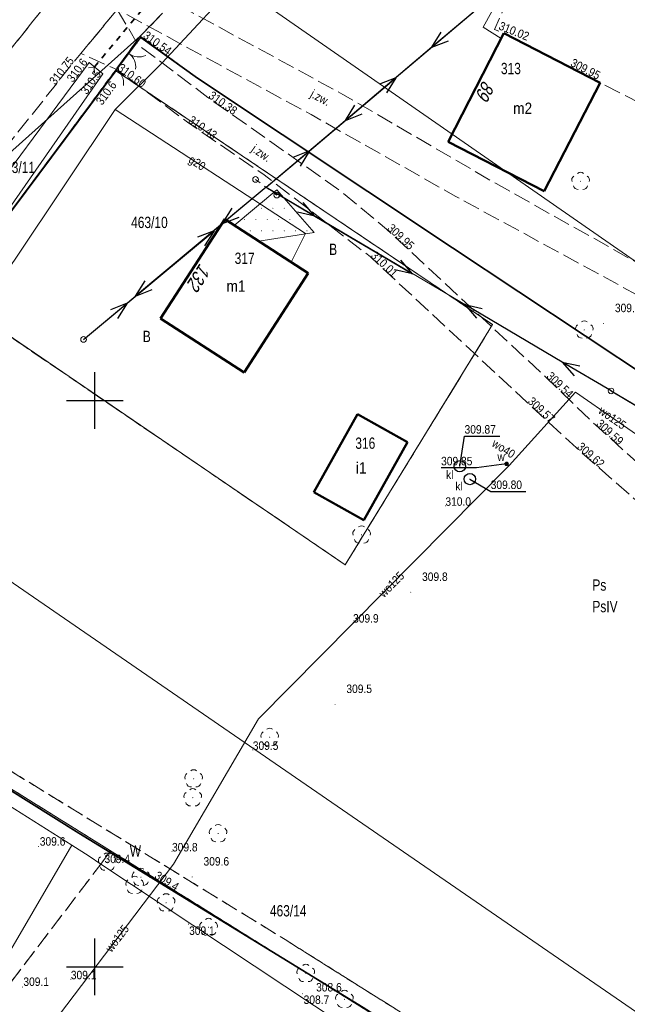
# Model space of a CAD drawing. Header units: metres. Extents: x 7523615 to 7533948, y 5492686 to 5502120.
# Tile 228 of 256: x 7531543 to 7531597, y 5497297 to 5497384. Entities that reach past the tile are written whole.
import ezdxf
from ezdxf.enums import TextEntityAlignment as Align

# ---------------------------------------------------------------- set-up
doc = ezdxf.new("R2010")
doc.units = ezdxf.units.M
for name, pattern in [('1.5_0.5', [2, 1.5, -0.5]), ('219-500', [0]), ('egkk-500', [2, 1.5, -0.5]), ('egug-500', [1, 0.5, -0.5]), ('otkz_500', [1, 0.5, -0.5]), ('otob_500', [0]), ('otof_500', [0]), ('suep_nn_500', [0]), ('supp_500', [1, 0.5, -0.5])]:
    doc.linetypes.add(name, pattern=pattern)
doc.layers.get('0').update_dxf_attribs({"color": 2, "lineweight": 5})
doc.styles.get("Standard").update_dxf_attribs({"font": 'Working1250', "width": 0.75})
doc.linetypes.add('902-500', pattern='A,3.75,0,[1,ksztalty.shx,S=0.5,R=0,X=0,Y=0],3.75', length=7.5)

# ---------------------------------------------------------------- blocks, each defined once
blk = doc.blocks.new('203')
at = {"linetype": 'Continuous', "lineweight": 0}
h = blk.add_hatch(color=0, dxfattribs=at)
edge = h.paths.add_edge_path()
edge.add_arc((0, 0), 0.045, 0, 360)
blk = doc.blocks.new('PW01')
at = {"linetype": 'Continuous', "lineweight": 13}
h = blk.add_hatch(color=0, dxfattribs=at)
edge = h.paths.add_edge_path()
edge.add_arc((0, 0), 0.045, 0, 360)
blk = doc.blocks.new('OP021')
at = {"linetype": 'Continuous', "lineweight": 13}
h = blk.add_hatch(color=0, dxfattribs=at)
edge = h.paths.add_edge_path()
edge.add_arc((0, 0), 0.05, 0, 360)
at = {"color": 0, "linetype": 'Continuous', "lineweight": 13}
for centre, start, end in [((-0.38, 0.124), 121.308, 202.548), ((0, 0.4), 49.272, 130.728), ((0.38, 0.124), 337.452, 58.692), ((-0.235, -0.324), 193.221, 274.871), ((0.235, -0.324), 265.129, 346.779)]:
    blk.add_arc(centre, 0.4, start, end, dxfattribs=at)
blk = doc.blocks.new('US15')
at = {"color": 0, "linetype": 'Continuous', "lineweight": 13}
blk.add_circle((0, 0), 0.25, dxfattribs=at)
blk = doc.blocks.new('US25')
at = {"linetype": 'Continuous', "lineweight": 0}
h = blk.add_hatch(color=0, dxfattribs=at)
edge = h.paths.add_edge_path()
edge.add_arc((0, 0), 0.2, 0, 360)
blk = doc.blocks.new('SM05')
at = {"color": 0, "linetype": 'Continuous', "lineweight": 13}
blk.add_circle((0, 0), 0.25, dxfattribs=at)
blk = doc.blocks.new('SUEP1')
at = {"color": 0, "linetype": 'Continuous'}
for p, q in [((0, 0), (5, 0)), ((5, 0), (3.5, 0.5)), ((5, 0), (3.5, -0.5)), ((5, 0), (15, 0)), ((15, 0), (13.5, 0.5)), ((15, 0), (13.5, -0.5))]:
    blk.add_line(p, q, dxfattribs=at)
blk = doc.blocks.new('OK04')
at = {"color": 0, "linetype": 'Continuous', "lineweight": 0}
blk.add_arc((1.5, 0.001), 1.5, 120, 180, dxfattribs=at)
blk = doc.blocks.new('IB05')
at = {"color": 0, "linetype": 'Continuous', "lineweight": 13}
for q in [(0.354, 0.354), (0.354, -0.354)]:
    blk.add_line((0, 0), q, dxfattribs=at)
blk = doc.blocks.new('OK02')
at = {"color": 0, "linetype": 'Continuous', "lineweight": 0}
for centre, start, end in [((-1.5, 0), 0, 60), ((1.5, 0), 120, 180)]:
    blk.add_arc(centre, 1.5, start, end, dxfattribs=at)
blk = doc.blocks.new('PW02')
at = {"linetype": 'Continuous', "lineweight": 13}
h = blk.add_hatch(color=0, dxfattribs=at)
edge = h.paths.add_edge_path()
edge.add_arc((0, 0), 0.045, 0, 360)
blk = doc.blocks.new('SUKM')
at = {"color": 0, "linetype": 'Continuous'}
blk.add_circle((0, 0), 0.5, dxfattribs=at)
blk = doc.blocks.new('RAMKA500K')
at = {"color": 0}
for p, q in [((350, 97.5), (350, 102.5)), ((347.5, 100), (352.5, 100)), ((350, 47.5), (350, 52.5)), ((347.5, 50), (352.5, 50))]:
    blk.add_line(p, q, dxfattribs=at)

msp = doc.modelspace()

# ---------------------------------------------------------------- linework, layer by layer
at = {"layer": '217-kontur klasyfikacyjny', "color": 7, "linetype": 'egkk-500', "lineweight": 18, "flags": 128}
for points in [[(7531555.99, 5497384.21), (7531554, 5497382.19)], [(7531554, 5497382.19), (7531551.82, 5497379.17)], [(7531559.01, 5497378.52), (7531554, 5497382.19)], [(7531551.82, 5497379.17), (7531585.11, 5497356.71)], [(7531581.58, 5497363.49), (7531559.01, 5497378.52)], [(7531599.15, 5497351.84), (7531581.58, 5497363.49)], [(7531572.11, 5497335.5), (7531537.14, 5497359.33)], [(7531585.11, 5497356.71), (7531572.11, 5497335.5)], [(7531515.24, 5497334.09), (7531566.81, 5497302.39)], [(7531551.39, 5497310.24), (7531514.28, 5497333.35)], [(7531550.54, 5497309.07), (7531551.39, 5497310.24)], [(7531565.66, 5497301.35), (7531551.39, 5497310.24)], [(7531536.51, 5497290.62), (7531550.54, 5497309.07)], [(7531566.81, 5497302.39), (7531596.41, 5497283.76)], [(7531599.08, 5497280.5), (7531565.66, 5497301.35)]]:
    msp.add_lwpolyline(points, dxfattribs=at)
at = {"layer": '218-kontur użytku gruntowego', "color": 7, "linetype": 'egug-500', "lineweight": 18, "flags": 128}
for points in [[(7531555.99, 5497384.21), (7531554, 5497382.19)], [(7531554, 5497382.19), (7531551.82, 5497379.17)], [(7531554, 5497382.19), (7531559.01, 5497378.52)], [(7531551.82, 5497379.17), (7531542.49, 5497366.57)], [(7531585.11, 5497356.71), (7531551.82, 5497379.17)], [(7531559.01, 5497378.52), (7531581.58, 5497363.49)], [(7531581.58, 5497363.49), (7531599.15, 5497351.84)], [(7531537.14, 5497359.33), (7531572.11, 5497335.5)], [(7531572.11, 5497335.5), (7531585.11, 5497356.71)], [(7531566.81, 5497302.39), (7531515.24, 5497334.09)], [(7531514.28, 5497333.35), (7531551.39, 5497310.24)], [(7531550.54, 5497309.07), (7531551.39, 5497310.24)], [(7531551.39, 5497310.24), (7531565.66, 5497301.35)], [(7531536.51, 5497290.62), (7531550.54, 5497309.07)], [(7531596.41, 5497283.76), (7531566.81, 5497302.39)], [(7531565.66, 5497301.35), (7531599.08, 5497280.5)]]:
    msp.add_lwpolyline(points, dxfattribs=at)
at = {"layer": '219-działka ewidencyjna', "color": 3, "linetype": '219-500', "lineweight": 18, "flags": 128}
for points in [[(7531560.09, 5497388.47), (7531636.56, 5497335.31)], [(7531555.99, 5497384.21), (7531554, 5497382.19)], [(7531539.08, 5497368.85), (7531554, 5497382.19)], [(7531551.82, 5497379.17), (7531554, 5497382.19)], [(7531554, 5497382.19), (7531559.08, 5497378.47)], [(7531542.49, 5497366.57), (7531551.82, 5497379.17)], [(7531551.82, 5497379.17), (7531585.11, 5497356.71)], [(7531559.08, 5497378.47), (7531581.58, 5497363.49)], [(7531581.58, 5497363.49), (7531599.15, 5497351.84)], [(7531537.14, 5497359.33), (7531572.11, 5497335.5)], [(7531572.11, 5497335.5), (7531585.11, 5497356.71)], [(7531525.97, 5497345.46), (7531592.74, 5497299.48)], [(7531514.28, 5497333.35), (7531565.66, 5497301.35)], [(7531513.28, 5497332.64), (7531547.98, 5497310.72)], [(7531524.28, 5497270.09), (7531547.98, 5497310.72)], [(7531549.5, 5497309.76), (7531547.98, 5497310.72)], [(7531549.5, 5497309.76), (7531550.54, 5497309.07)], [(7531550.54, 5497309.07), (7531585.64, 5497285.76)], [(7531565.66, 5497301.35), (7531599.08, 5497280.5)], [(7531592.74, 5497299.48), (7531630.88, 5497273.22)]]:
    msp.add_lwpolyline(points, dxfattribs=at)
at = {"layer": '312-budynek ewidencyjny', "color": 7, "linetype": 'CONTINUOUS', "lineweight": 50, "flags": 128}
for points in [[(7531581.18, 5497372.86), (7531586.12, 5497382.45)], [(7531586.12, 5497382.45), (7531594.61, 5497378.08)], [(7531594.61, 5497378.08), (7531589.67, 5497368.49)], [(7531589.67, 5497368.49), (7531581.18, 5497372.86)], [(7531555.8, 5497357.24), (7531561.47, 5497366.02)], [(7531561.47, 5497366.02), (7531568.85, 5497361.25)], [(7531568.85, 5497361.25), (7531563.18, 5497352.47)], [(7531563.18, 5497352.47), (7531555.8, 5497357.24)], [(7531569.35, 5497341.9), (7531573.19, 5497348.8)], [(7531573.19, 5497348.8), (7531577.6, 5497346.34)], [(7531577.6, 5497346.34), (7531573.76, 5497339.44)], [(7531573.76, 5497339.44), (7531569.35, 5497341.9)]]:
    msp.add_lwpolyline(points, dxfattribs=at)
at = {"layer": 'brama', "color": 7, "linetype": 'otob_500', "lineweight": 18, "flags": 128}
msp.add_lwpolyline([(7531554.08, 5497382.08), (7531551.95, 5497379.23)], dxfattribs=at)
at = {"layer": 'furtka', "color": 7, "linetype": 'otof_500', "lineweight": 18, "flags": 128}
msp.add_lwpolyline([(7531551.96, 5497379.22), (7531551.38, 5497378.46)], dxfattribs=at)
at = {"layer": 'jezdnia', "color": 7, "linetype": '1.5_0.5', "lineweight": 18, "flags": 128}
for points in [[(7531477.36, 5497316.61), (7531508.18, 5497339.94), (7531517.07, 5497348.56), (7531525.34, 5497359.49), (7531554.18, 5497395.55), (7531559.21, 5497400.43), (7531563.24, 5497403.98), (7531568.62, 5497407.88), (7531572.09, 5497409.96), (7531587.77, 5497418.84), (7531600.24, 5497426.16), (7531615.22, 5497435.43), (7531638.56, 5497450.48), (7531656.96, 5497461.85), (7531666.46, 5497467.83), (7531676.33, 5497474.69), (7531685.3, 5497482), (7531691.54, 5497488.11), (7531697.82, 5497495.7), (7531703.43, 5497503.43), (7531709.13, 5497512.24), (7531714.15, 5497521.87), (7531719.64, 5497532.88), (7531726.82, 5497547.77), (7531730.31, 5497555.09), (7531739.06, 5497575.89), (7531743.61, 5497587.61), (7531747.63, 5497597.32), (7531754.8, 5497613.41), (7531762.14, 5497628.17), (7531769.28, 5497641.71), (7531771.8, 5497646.41), (7531781.61, 5497666.88), (7531780.26, 5497668.07), (7531780.05, 5497668.33), (7531779.06, 5497669.35), (7531777.94, 5497669.91), (7531776.22, 5497670.29), (7531755.91, 5497675.18), (7531741.29, 5497678.22), (7531733.71, 5497679.94), (7531719.56, 5497682.7), (7531698.15, 5497687.14), (7531676.61, 5497691.42), (7531664.54, 5497694), (7531653.97, 5497695.82), (7531648.02, 5497695.98), (7531646.96, 5497695.65), (7531646.51, 5497695.23), (7531646.09, 5497694.78), (7531647.66, 5497702.72), (7531648.08, 5497701.58), (7531649.07, 5497700.68), (7531654.4, 5497698.69), (7531664.86, 5497696.48), (7531676.74, 5497694.02), (7531698.77, 5497689.58), (7531719.55, 5497685.31), (7531734.74, 5497682.37), (7531756.35, 5497677.67), (7531777.16, 5497672.69), (7531781.62, 5497671.93), (7531781.9, 5497671.91), (7531783.75, 5497671.72), (7531789.98, 5497685.72), (7531794.51, 5497696.08), (7531800.72, 5497711.87), (7531807.32, 5497731.24), (7531812.96, 5497727.59), (7531810.43, 5497722.28), (7531799.71, 5497694.61), (7531794.97, 5497683.67), (7531789.9, 5497672.38), (7531786.92, 5497665.45), (7531783.95, 5497658.76), (7531779.87, 5497649.92), (7531780.27, 5497647.9), (7531781.24, 5497645.36), (7531782.16, 5497644.09), (7531783.53, 5497642.9), (7531786.38, 5497641.62), (7531797.64, 5497637.84), (7531811.68, 5497633.31), (7531832.15, 5497626.61), (7531852.36, 5497619.49), (7531853.84, 5497617.32), (7531853.31, 5497616.06), (7531850.07, 5497617.23), (7531835.71, 5497622.27), (7531826.81, 5497625.26), (7531810.68, 5497630.56), (7531803.08, 5497633.03), (7531797.07, 5497634.99), (7531785.88, 5497638.7), (7531780.91, 5497640.13), (7531778.51, 5497640.64), (7531776.38, 5497640.4), (7531774.82, 5497639.57), (7531774.25, 5497638.85), (7531767.52, 5497626.17), (7531759.77, 5497610.53), (7531759.51, 5497609.87), (7531756.95, 5497604.47), (7531753.07, 5497595.56), (7531744.47, 5497574.18), (7531735.28, 5497552.86), (7531733.75, 5497549.3), (7531732.15, 5497545.58), (7531724.9, 5497530.68), (7531721.82, 5497524.21), (7531720.32, 5497521.23), (7531719.35, 5497519.63), (7531714.28, 5497509.88), (7531708.7, 5497500.57), (7531702.29, 5497492.04), (7531695.98, 5497484.75), (7531689.08, 5497477.94), (7531684.02, 5497473.55), (7531678.17, 5497469.07), (7531670.03, 5497463.27), (7531660.56, 5497457.25), (7531642.1, 5497445.81), (7531620.31, 5497432.18), (7531615.32, 5497428.88), (7531603.2, 5497421.53), (7531589.67, 5497413.61), (7531579.65, 5497407.86), (7531574.75, 5497405.05), (7531566.85, 5497399.95), (7531559.51, 5497393.39), (7531554.27, 5497387.31), (7531551.99, 5497384.55), (7531548.78, 5497380.67), (7531548.33, 5497380.13), (7531536.38, 5497365.11), (7531524.78, 5497350.72), (7531516.51, 5497341.6), (7531508.59, 5497334.31), (7531502.01, 5497329.23), (7531498.63, 5497326.68), (7531480.08, 5497313.29)], [(7531574.75, 5497405.05), (7531579.65, 5497407.86), (7531580.69, 5497405.36), (7531583.14, 5497401.1), (7531584.87, 5497398.43), (7531586.87, 5497395.78), (7531589.44, 5497393.05), (7531592.15, 5497390.85), (7531594.98, 5497388.97), (7531597.23, 5497387.75), (7531604.04, 5497385.58), (7531603.52, 5497382.53), (7531602.04, 5497374.26), (7531594.61, 5497378.08), (7531586.12, 5497382.45), (7531585.28, 5497382.79), (7531586.51, 5497385.49), (7531586.61, 5497385.94), (7531586.48, 5497386.95), (7531585.92, 5497388.33), (7531584.91, 5497390.09), (7531575.93, 5497403.29), (7531575.16, 5497404.54)], [(7531508.18, 5497339.94), (7531506.67, 5497342.96), (7531513.99, 5497358.84), (7531534.35, 5497378.01), (7531533.57, 5497378.81), (7531537.23, 5497382.03), (7531537.76, 5497382.37), (7531550.77, 5497394.95), (7531551.85, 5497396.31), (7531552.27, 5497395.99), (7531553.24, 5497395.43), (7531553.77, 5497395.46), (7531554.18, 5497395.55), (7531525.34, 5497359.49), (7531517.07, 5497348.56)], [(7531554.27, 5497387.31), (7531555.83, 5497385.79), (7531571.91, 5497377.04), (7531585.42, 5497369.17), (7531602, 5497359.87), (7531608.84, 5497356.8), (7531607.26, 5497354.4), (7531597.85, 5497359.35), (7531581.8, 5497368.07), (7531569.09, 5497375.26), (7531551.99, 5497384.55)], [(7531551.99, 5497384.55), (7531553.81, 5497381.44), (7531559.98, 5497376.78), (7531571.65, 5497368.55), (7531575.76, 5497365.14), (7531589.81, 5497352.08), (7531594.2, 5497347.86), (7531606.29, 5497336.9), (7531627.03, 5497323.15), (7531625.91, 5497320.57), (7531604.6, 5497335.21), (7531592.51, 5497345.82), (7531588.16, 5497349.84), (7531574.3, 5497362.72), (7531564.95, 5497369.94), (7531558.19, 5497374.6), (7531551.95, 5497379.23), (7531548.78, 5497380.67)]]:
    msp.add_lwpolyline(points, close=True, dxfattribs=at)
at = {"layer": 'ogrodzenie trwałe', "color": 7, "linetype": '902-500', "lineweight": 35, "flags": 128}
for points in [[(7531631.6, 5497330.48), (7531599.15, 5497351.84), (7531581.58, 5497363.49), (7531559.08, 5497378.47), (7531554.08, 5497382.08)], [(7531514.43, 5497333.21), (7531520.57, 5497339.2), (7531525.97, 5497345.46), (7531531.18, 5497351.62), (7531541.58, 5497365.38), (7531551.95, 5497379.23)], [(7531514.43, 5497333.21), (7531548.61, 5497311.79), (7531573.68, 5497296.39), (7531598.95, 5497280.26), (7531615.64, 5497268.96), (7531565.49, 5497252.68), (7531557.85, 5497250.51), (7531554.56, 5497252.06), (7531543.94, 5497257.82), (7531533.6, 5497264.37)]]:
    msp.add_lwpolyline(points, dxfattribs=at)
at = {"layer": 'przepust', "color": 7, "linetype": 'otkz_500', "lineweight": 35, "flags": 128}
msp.add_lwpolyline([(7531556.07, 5497386.79), (7531549.94, 5497379.43)], dxfattribs=at)
at = {"layer": 'przewód elektroenergetyczny niskiego napięcia', "color": 1, "linetype": 'suep_nn_500', "lineweight": 18, "flags": 128}
for points in [[(7531565.13, 5497368.84), (7531583.58, 5497384.43)], [(7531549.01, 5497355.4), (7531565.13, 5497368.84)], [(7531595.57, 5497350.85), (7531565.13, 5497368.84)], [(7531565.13, 5497368.84), (7531595.57, 5497350.85)], [(7531628.93, 5497331.13), (7531595.57, 5497350.85)]]:
    msp.add_lwpolyline(points, dxfattribs=at)
at = {"layer": 'przewód gazowy', "color": 7, "linetype": 'CONTINUOUS', "lineweight": 18, "flags": 128}
for points in [[(7531672.34, 5497433.35), (7531660.73, 5497421.88), (7531659.72, 5497420.7), (7531656.28, 5497412.63), (7531645.82, 5497406.44), (7531643.48, 5497404.97), (7531641.58, 5497401.33), (7531632.62, 5497380.22), (7531608.81, 5497387.36), (7531589.17, 5497391.85), (7531579.4, 5497395), (7531578.79, 5497395.15), (7531573.12, 5497396.21), (7531563.54, 5497388.02), (7531555.93, 5497379.81), (7531551.79, 5497375.71), (7531542.97, 5497362.49), (7531537.42, 5497354.52), (7531532.6, 5497347.83), (7531524.62, 5497339.32), (7531516.02, 5497332.25), (7531501.52, 5497320), (7531493.93, 5497311.28), (7531480.34, 5497290.03)], [(7531589.17, 5497391.85), (7531584.27, 5497382.98), (7531585.88, 5497381.98)], [(7531551.79, 5497375.71), (7531568.61, 5497364.77), (7531567.34, 5497362.22)]]:
    msp.add_lwpolyline(points, dxfattribs=at)
at = {"layer": 'przewód wodociągowy', "color": 7, "linetype": 'CONTINUOUS', "lineweight": 18, "flags": 128}
for points in [[(7531489.31, 5497274.25), (7531504.16, 5497286.58), (7531504.41, 5497286.91), (7531506.31, 5497288.6), (7531506.96, 5497289.28), (7531517.89, 5497281.26), (7531533.5, 5497284.8), (7531546.14, 5497294.8), (7531556.96, 5497309.07), (7531564.45, 5497321.89), (7531586.57, 5497344.27), (7531592.44, 5497350.75), (7531599.54, 5497345.79), (7531636.77, 5497325.12), (7531640.64, 5497333.27), (7531640.83, 5497333.56), (7531661.69, 5497361.24), (7531663.86, 5497363.76), (7531671.47, 5497373.63), (7531695.73, 5497396.98), (7531715.07, 5497417.39), (7531724.16, 5497436.25), (7531739.62, 5497465.2)], [(7531586.35, 5497344.41), (7531586.57, 5497344.27)]]:
    msp.add_lwpolyline(points, dxfattribs=at)
at = {"layer": 'rzędna-Atr2', "color": 7, "flags": 128}
for points in [[(7531582.22, 5497344.2), (7531582.64, 5497346.85), (7531585.754, 5497346.85)], [(7531586.35, 5497344.41), (7531583.68, 5497344.05), (7531580.571, 5497344.05)], [(7531583.11, 5497343.07), (7531584.95, 5497341.96), (7531588.054, 5497341.96)]]:
    msp.add_lwpolyline(points, dxfattribs=at)
at = {"layer": 'rów przydrożny (poligon)', "color": 7, "linetype": 'CONTINUOUS', "lineweight": 18, "flags": 128}
msp.add_lwpolyline([(7531549.5, 5497379.86), (7531550.71, 5497378.87), (7531540.26, 5497363.87), (7531530.85, 5497352.12), (7531520.19, 5497339.65), (7531514.24, 5497334.21), (7531504.07, 5497326.37), (7531502.77, 5497327.94), (7531512.95, 5497335.98), (7531518.71, 5497341.01), (7531529.19, 5497353.06), (7531538.5, 5497365.02)], close=True, dxfattribs=at)
at = {"layer": 'słup przewodów napowietrznych', "color": 7, "linetype": 'supp_500', "lineweight": 18, "flags": 128}
msp.add_lwpolyline([(7531564.19, 5497369.53), (7531566.07, 5497368.15)], dxfattribs=at)
at = {"layer": 'wjazd do podziemia', "color": 7, "linetype": 'CONTINUOUS', "lineweight": 18, "flags": 128}
msp.add_lwpolyline([(7531566.07, 5497368.61), (7531562.31, 5497365.48), (7531564.49, 5497364.07), (7531569.37, 5497364.85)], close=True, dxfattribs=at)

# ---------------------------------------------------------------- block references
at = {"layer": '203-punkt graniczny', "color": 3, "linetype": 'CONTINUOUS', "lineweight": 18}
for p in [(7531554, 5497382.19), (7531551.82, 5497379.17), (7531559.08, 5497378.47), (7531581.58, 5497363.49), (7531585.11, 5497356.71), (7531572.11, 5497335.5), (7531547.98, 5497310.72), (7531549.5, 5497309.76), (7531550.54, 5497309.07), (7531565.66, 5497301.35), (7531592.74, 5497299.48)]:
    msp.add_blockref('203', p, dxfattribs=at)
at = {"layer": 'brama', "color": 7, "linetype": 'CONTINUOUS', "lineweight": 18, "rotation": 233.227}
msp.add_blockref('OK02', (7531553.015, 5497380.655), dxfattribs=at)
at = {"layer": 'drzewo liściaste', "color": 7, "linetype": 'CONTINUOUS', "lineweight": 18}
for p in [(7531592.88, 5497369.37), (7531593.21, 5497356.24), (7531573.55, 5497338.14), (7531565.44, 5497320.27), (7531558.73, 5497316.6), (7531558.65, 5497314.93), (7531560.89, 5497311.76), (7531551.1, 5497309.24), (7531554.08, 5497307.9), (7531553.52, 5497307.2), (7531556.3, 5497305.65), (7531560.05, 5497303.48), (7531568.63, 5497299.41), (7531572.04, 5497297.12)]:
    msp.add_blockref('OP021', p, dxfattribs=at)
at = {"layer": 'furtka', "color": 7, "linetype": 'CONTINUOUS', "lineweight": 18, "rotation": 232.651}
msp.add_blockref('OK04', (7531551.96, 5497379.22), dxfattribs=at)
at = {"layer": 'osadnik  szambo', "color": 7, "linetype": 'CONTINUOUS', "lineweight": 18}
for p in [(7531582.22, 5497344.2), (7531583.11, 5497343.07)]:
    msp.add_blockref('SUKM', p, dxfattribs=at)
at = {"layer": 'pikieta naturalna', "color": 7, "linetype": 'CONTINUOUS', "lineweight": 13}
for p in [(7531549.5, 5497379.86), (7531550.71, 5497378.87), (7531551.38, 5497378.46), (7531594.91, 5497356.81), (7531580.95, 5497340.71), (7531577.89, 5497333.07), (7531572.8, 5497330.39), (7531571.21, 5497323.17), (7531563.95, 5497319.15), (7531545.05, 5497310.62), (7531556.82, 5497310.18), (7531549.86, 5497308.15), (7531554.99, 5497307.87), (7531558.6, 5497307.93), (7531558.28, 5497303.76), (7531547.89, 5497298.89), (7531543.63, 5497298.2), (7531568.33, 5497297.61), (7531568.54, 5497296.81)]:
    msp.add_blockref('PW01', p, dxfattribs=at)
at = {"layer": 'pikieta sztuczna', "color": 7, "linetype": 'CONTINUOUS', "lineweight": 13}
for p in [(7531585.28, 5497382.79), (7531554.08, 5497382.08), (7531548.33, 5497380.13), (7531551.95, 5497379.23), (7531594.62, 5497378.09), (7531559.98, 5497376.78), (7531558.19, 5497374.6), (7531575.76, 5497365.14), (7531574.3, 5497362.72), (7531589.81, 5497352.08), (7531588.16, 5497349.84), (7531594.2, 5497347.86), (7531592.51, 5497345.82)]:
    msp.add_blockref('PW01', p, dxfattribs=at)
at = {"layer": 'przepust', "color": 7, "linetype": 'CONTINUOUS', "lineweight": 35, "rotation": 230.21}
msp.add_blockref('IB05', (7531549.94, 5497379.43), dxfattribs=at)
at = {"layer": 'przewód elektroenergetyczny niskiego napięcia', "color": 1, "linetype": 'CONTINUOUS', "lineweight": 18}
for p, rotation in [((7531583.58, 5497384.43), 220.197), ((7531565.13, 5497368.84), 40.197), ((7531565.13, 5497368.84), 219.82), ((7531565.13, 5497368.84), 329.417), ((7531549.01, 5497355.4), 39.82), ((7531595.57, 5497350.85), 149.417), ((7531595.57, 5497350.85), 329.412)]:
    msp.add_blockref('SUEP1', p, dxfattribs=dict(at, rotation=rotation))
at = {"layer": 'rzędna', "color": 7, "linetype": 'CONTINUOUS', "lineweight": 18}
for p in [(7531582.22, 5497344.2), (7531586.35, 5497344.41), (7531583.11, 5497343.07)]:
    msp.add_blockref('PW01', p, dxfattribs=at)
at = {"layer": 'słup przewodów napowietrznych', "color": 7, "linetype": 'CONTINUOUS', "lineweight": 18}
for name, p in [('SM05', (7531564.19, 5497369.53)), ('SM05', (7531566.07, 5497368.15)), ('US15', (7531549.01, 5497355.4)), ('US15', (7531595.57, 5497350.85))]:
    msp.add_blockref(name, p, dxfattribs=at)
at = {"layer": 'wjazd do podziemia', "color": 7, "linetype": 'CONTINUOUS', "lineweight": 18}
for p in [(7531566.228, 5497367.988), (7531564.728, 5497366.988), (7531565.728, 5497366.988), (7531566.728, 5497366.988), (7531563.228, 5497365.988), (7531564.228, 5497365.988), (7531565.228, 5497365.988), (7531566.228, 5497365.988), (7531567.228, 5497365.988), (7531563.728, 5497364.988), (7531564.728, 5497364.988), (7531565.728, 5497364.988), (7531566.728, 5497364.988), (7531567.728, 5497364.988), (7531568.728, 5497364.988)]:
    msp.add_blockref('PW02', p, dxfattribs=at)
at = {"layer": 'Wstawianie ramki sekcyjnej z opisem', "color": 7, "linetype": 'CONTINUOUS', "lineweight": 13}
msp.add_blockref('RAMKA500K', (7531200, 5497250), dxfattribs=at)
at = {"layer": 'zasuwa lub zawór', "color": 7, "linetype": 'CONTINUOUS', "lineweight": 18}
msp.add_blockref('US25', (7531586.35, 5497344.41), dxfattribs=at)

# ---------------------------------------------------------------- texts
at = {"layer": '209-oznaczenie konturu klasyfikacyjnego', "color": 7, "linetype": 'CONTINUOUS', "lineweight": 18, "width": 0.79}
msp.add_text('PsIV', height=1, dxfattribs=at).set_placement((7531593.92, 5497332.31), align=Align.TOP_LEFT)
at = {"layer": '210-oznaczenie konturu użytku gruntowego', "color": 7, "linetype": 'CONTINUOUS', "lineweight": 18, "width": 0.79}
for s, p in [('B', (7531570.69, 5497362.86)), ('B', (7531554.24, 5497355.17)), ('Ps', (7531593.92, 5497333.21)), ('W', (7531553.09, 5497309.72))]:
    msp.add_text(s, height=1, dxfattribs=at).set_placement(p)
at = {"layer": '211-numer działki ewidencyjnej', "color": 3, "linetype": 'CONTINUOUS', "lineweight": 18, "width": 0.79}
for s, p in [('463/11', (7531541.5, 5497370.1)), ('463/10', (7531553.21, 5497365.24)), ('463/14', (7531565.46, 5497304.44))]:
    msp.add_text(s, height=1, dxfattribs=at).set_placement(p)
at = {"layer": '238-Punkt adresowy budynku', "color": 7, "linetype": 'CONTINUOUS', "lineweight": 25, "oblique": 15, "width": 0.79}
for s, rotation, p in [('89', -117.25, (7531583.95, 5497377.7)), ('132', 237.142, (7531558.7, 5497361.27))]:
    msp.add_text(s, height=1.25, rotation=rotation, dxfattribs=at).set_placement(p, align=Align.CENTER)
at = {"layer": '312-oznaczenie budynku ewidencyjnego', "color": 7, "linetype": 'CONTINUOUS', "lineweight": 18, "width": 0.79}
for s, p in [('313', (7531585.85, 5497378.83)), ('317', (7531562.35, 5497362.07)), ('316', (7531573, 5497345.74))]:
    msp.add_text(s, height=1, dxfattribs=at).set_placement(p)
at = {"layer": '312-oznaczenie budynku ewidencyjnego-Atr117', "color": 7, "width": 0.9}
for s, p in [('m2', (7531587.77, 5497375.82)), ('m1', (7531562.47, 5497360.11)), ('i1', (7531573.52, 5497344.06))]:
    msp.add_text(s, height=1, dxfattribs=at).set_placement(p, align=Align.MIDDLE_CENTER)
at = {"layer": 'jezdnia-Atr17', "color": 7, "width": 0.9}
for rotation, p in [(331.486, (7531568.95, 5497376.85)), (325.419, (7531563.76, 5497372.06))]:
    msp.add_text('j.zw.', height=0.75, rotation=rotation, dxfattribs=at).set_placement(p)
at = {"layer": 'osadnik  szambo-Atr17', "color": 7, "width": 0.9}
for p in [(7531581.01, 5497343.07), (7531581.83, 5497342.06)]:
    msp.add_text('kl', height=0.75, dxfattribs=at).set_placement(p)
at = {"layer": 'pikieta naturalna-Atr2', "color": 7, "width": 0.9}
for s, rotation, p in [('310.6', 53.452, (7531548.07, 5497378.05)), ('310.5', 55.136, (7531549.31, 5497376.98)), ('309.4', 328.129, (7531555.21, 5497307.85))]:
    msp.add_text(s, height=0.75, rotation=rotation, dxfattribs=at).set_placement(p)
msp.add_text('310.6', height=0.75, rotation=53.698, dxfattribs=at).set_placement((7531551.38, 5497378.3), align=Align.TOP_RIGHT)
for s, p in [('309.5', (7531595.91, 5497357.81)), ('310.0', (7531580.95, 5497340.71)), ('309.8', (7531578.89, 5497334.07)), ('309.9', (7531572.8, 5497330.39)), ('309.5', (7531572.21, 5497324.17)), ('309.5', (7531563.95, 5497319.15)), ('309.6', (7531545.15, 5497310.69)), ('309.8', (7531556.82, 5497310.18)), ('309.4', (7531550.86, 5497309.15)), ('309.6', (7531559.6, 5497308.93)), ('309.1', (7531558.33, 5497302.81)), ('309.1', (7531547.89, 5497298.89)), ('309.1', (7531543.7, 5497298.3)), ('308.6', (7531569.54, 5497297.81)), ('308.7', (7531568.44, 5497296.71))]:
    msp.add_text(s, height=0.75, dxfattribs=at).set_placement(p)
at = {"layer": 'pikieta sztuczna-Atr2', "color": 7, "width": 0.9}
for s, rotation, p in [('310.02', 337.964, (7531585.59, 5497382.81)), ('310.54', 324.17, (7531554.2, 5497382.09)), ('310.75', 51.494, (7531546.51, 5497377.82)), ('310.60', 323.425, (7531551.95, 5497379.23)), ('309.95', 332.764, (7531591.92, 5497379.59)), ('310.38', 324.807, (7531559.98, 5497376.78)), ('310.43', 325.419, (7531558.19, 5497374.6)), ('309.95', 317.091, (7531575.76, 5497365.14)), ('310.01', 317.098, (7531574.3, 5497362.72)), ('309.54', 316.131, (7531589.81, 5497352.08)), ('309.57', 317.258, (7531588.16, 5497349.84)), ('309.59', 317.807, (7531594.2, 5497347.86)), ('309.62', 318.73, (7531592.51, 5497345.82))]:
    msp.add_text(s, height=0.75, rotation=rotation, dxfattribs=at).set_placement(p)
at = {"layer": 'przewód gazowy-Atr1', "color": 7, "width": 0.9}
msp.add_text('g20', height=0.75, rotation=-33.041, dxfattribs=at).set_placement((7531558.41, 5497371.41), align=Align.MIDDLE_LEFT)
at = {"layer": 'przewód wodociągowy-Atr1', "color": 7, "width": 0.9}
for s, rotation, p in [('wo125', 325.062, (7531595.69, 5497348.48)), ('wo40', 327.529, (7531586.09, 5497345.76)), ('wo125', 45.334, (7531576.19, 5497333.76)), ('wo125', 52.829, (7531551.98, 5497302.5))]:
    msp.add_text(s, height=0.75, rotation=rotation, dxfattribs=at).set_placement(p, align=Align.MIDDLE_CENTER)
at = {"layer": 'rzędna-Atr2', "color": 7, "width": 0.9}
for s, p in [('309.87', (7531582.64, 5497346.857)), ('309.85', (7531580.571, 5497344.058)), ('309.80', (7531584.95, 5497341.968))]:
    msp.add_text(s, height=0.75, dxfattribs=at).set_placement(p, align=Align.BOTTOM_LEFT)
at = {"layer": 'zasuwa lub zawór-Atr17', "color": 7, "width": 0.9}
msp.add_text('w', height=0.75, dxfattribs=at).set_placement((7531585.87, 5497345.04), align=Align.MIDDLE_CENTER)

doc.saveas('drawing.dxf')
